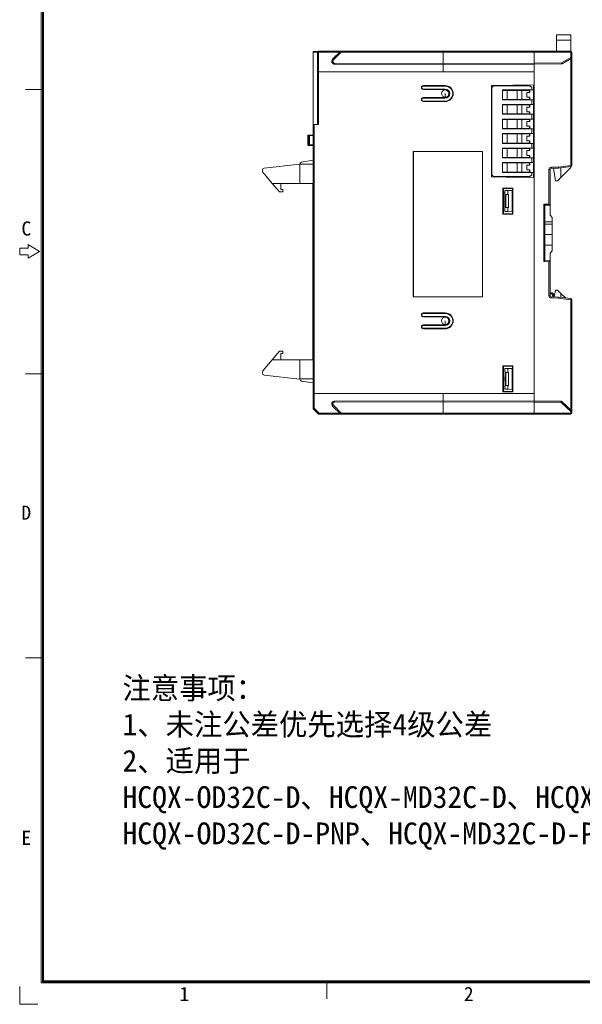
# Model space of a CAD drawing. Header units: millimetres. Extents: x 0 to 592, y -1 to 415.
# Tile 1 of 10: x 0 to 155, y 0 to 271. Entities that reach past the tile are written whole.
import ezdxf
from ezdxf.enums import TextEntityAlignment as Align

# ---------------------------------------------------------------- set-up
doc = ezdxf.new("R2010")
doc.units = ezdxf.units.MM
doc.header["$MEASUREMENT"] = 0
doc.layers.add('Layer0000', color=7, linetype='Continuous', lineweight=20)
doc.layers.add('细实线层', color=7, linetype='Continuous', lineweight=18)
doc.styles.add('鸿蒙CAD', font='txt')

# ---------------------------------------------------------------- blocks, each defined once
blk = doc.blocks.new('plastic_A2.2')
at = {"layer": '细实线层'}
for p, q in [((-658.13, -99.25), (-658.13, 303.69)), ((-657.81, -98.94), (-657.81, 303.38)), ((-657.5, -98.62), (-657.5, 303.06)), ((-657.81, 146.83), (-662.51, 146.83)), ((-664.08, 103.16), (-664.08, 101.28)), ((-661.73, 103.16), (-664.08, 103.16)), ((-661.73, 104.1), (-661.73, 103.16)), ((-658.6, 102.22), (-661.73, 104.1)), ((-664.08, 101.28), (-661.73, 101.28)), ((-661.73, 100.34), (-658.6, 102.22)), ((-661.73, 101.28), (-661.73, 100.34)), ((-657.81, 68.56), (-662.51, 68.56)), ((-657.81, -9.71), (-662.51, -9.71)), ((-664.01, -105.13), (-664.01, -100.23)), ((-78.3, -99.25), (-658.13, -99.25)), ((-78.61, -98.94), (-657.81, -98.94)), ((-78.92, -98.62), (-657.5, -98.62)), ((-579.54, -98.94), (-579.54, -103.63)), ((-664.01, -105.13), (-659.11, -105.13))]:
    blk.add_line(p, q, dxfattribs=at)
at = {"layer": '细实线层', "style": '鸿蒙CAD'}
for s, p in [('C', (-663.59, 106.6)), ('D', (-663.59, 28.33)), ('E', (-663.59, -61.21)), ('1', (-620.1, -104.22)), ('2', (-541.83, -104.22))]:
    blk.add_text(s, height=3.91, dxfattribs=at).set_placement(p)
for tag, p in [('V1.0', (-655.41, 276.81)), ('XXXN', (-230.33, -93.29))]:
    blk.add_attdef(tag, p, '', height=3.46, dxfattribs=at)
for tag, height, p in [('XXXE', 3.46, (-227.93, -62.72)), ('XXXC', 3.46, (-182.18, -62.72)), ('XXXA', 3.46, (-111.87, -62.72)), ('XXXG', 3.46, (-286.79, -72.42)), ('mm', 3.46, (-227.93, -72.42)), ('XXXD', 3.46, (-182.18, -72.42)), ('XXXB', 3.46, (-111.87, -72.42)), ('XXXK', 3, (-264.28, -73.84)), ('XXXM', 3.46, (-282.12, -95.8))]:
    blk.add_attdef(tag, text='', height=height, dxfattribs=at).set_placement(p, align=Align.CENTER)
blk.add_attdef('XXXJ', text='', height=3.46, dxfattribs=at).set_placement((-279.09, -80.7), align=Align.MIDDLE_RIGHT)

msp = doc.modelspace()

# ---------------------------------------------------------------- linework, layer by layer
at = {"layer": 'Layer0000'}
for p, q in [((147.677, 267.088), (151.577, 267.088)), ((147.677, 265.588), (147.677, 267.088)), ((151.577, 265.588), (151.577, 267.088)), ((147.677, 265.588), (151.577, 265.588)), ((147.677, 262.588), (147.677, 265.588)), ((151.577, 262.588), (151.577, 265.588)), ((80.677, 262.288), (80.677, 262.488)), ((80.677, 262.488), (81.877, 262.488)), ((80.677, 242.388), (80.677, 262.288)), ((81.877, 262.288), (80.677, 262.288)), ((81.877, 262.488), (81.877, 262.288)), ((81.877, 242.388), (81.877, 262.288)), ((82.177, 262.588), (88.402, 262.588)), ((82.177, 262.288), (82.177, 262.588)), ((82.177, 256.888), (82.177, 262.288)), ((87.977, 262.288), (82.177, 262.288)), ((88.189, 262.5), (86.047, 260.358)), ((86.258, 260.146), (86.047, 260.358)), ((88.401, 262.288), (86.258, 260.146)), ((116.477, 262.288), (88.401, 262.288)), ((88.402, 262.588), (116.477, 262.588)), ((116.477, 262.588), (141.477, 262.588)), ((116.477, 262.288), (116.477, 262.588)), ((116.477, 259.188), (116.477, 262.288)), ((116.477, 262.288), (141.477, 262.288)), ((141.477, 262.588), (141.475, 262.588)), ((141.477, 262.588), (141.475, 262.588)), ((141.477, 262.588), (151.577, 262.588)), ((141.477, 262.288), (141.477, 262.588)), ((141.477, 262.588), (141.477, 262.288)), ((141.477, 262.288), (141.477, 259.275)), ((141.477, 262.288), (141.477, 259.275)), ((151.58, 262.288), (141.477, 262.288)), ((149.054, 259.342), (151.58, 260.849)), ((151.731, 260.591), (149.205, 259.084)), ((151.58, 262.288), (151.877, 262.288)), ((151.58, 260.849), (151.58, 262.288)), ((151.58, 260.849), (151.877, 260.849)), ((151.58, 260.501), (151.58, 231.053)), ((151.877, 262.288), (151.877, 260.849)), ((151.877, 260.849), (151.877, 231.053)), ((86.61, 259.292), (116.477, 259.188)), ((116.477, 258.888), (86.61, 258.992)), ((116.477, 259.188), (141.477, 259.275)), ((116.477, 258.888), (116.477, 259.188)), ((116.477, 258.888), (141.477, 258.975)), ((116.477, 256.888), (116.477, 258.888)), ((141.477, 258.975), (141.474, 258.975)), ((141.477, 259.275), (149.054, 259.342)), ((141.477, 258.975), (141.477, 259.275)), ((141.477, 259.275), (141.477, 258.975)), ((149.054, 259.042), (141.477, 258.975)), ((141.477, 258.975), (141.477, 166.201)), ((82.177, 256.888), (141.477, 256.888)), ((82.177, 242.388), (82.177, 256.888)), ((141.477, 256.888), (141.477, 253.328)), ((117.027, 253.096), (111.03, 253.096)), ((111.03, 253.096), (111.03, 252.945)), ((111.03, 252.945), (117.027, 252.947)), ((117.027, 252.947), (117.027, 253.096)), ((141.477, 253.328), (129.743, 253.123)), ((129.743, 253.123), (129.743, 227.923)), ((130.343, 253.023), (129.843, 252.523)), ((129.843, 252.523), (129.843, 228.523)), ((140.343, 253.023), (130.343, 253.023)), ((140.843, 252.523), (140.343, 253.023)), ((140.843, 251.873), (140.843, 252.523)), ((141.343, 251.873), (141.343, 253.326)), ((117.027, 252.129), (111.027, 252.131)), ((111.027, 252.131), (111.027, 251.981)), ((111.027, 251.981), (117.027, 251.981)), ((117.027, 249.796), (111.03, 249.796)), ((111.03, 249.796), (111.03, 249.645)), ((111.03, 249.645), (117.027, 249.647)), ((117.027, 251.981), (117.027, 252.129)), ((117.027, 249.888), (117.027, 250.888)), ((117.027, 249.647), (117.027, 249.796)), ((140.843, 251.873), (132.843, 251.873)), ((132.843, 249.173), (132.843, 251.873)), ((132.843, 251.773), (134.085, 251.773)), ((134.085, 251.773), (136.791, 251.773)), ((134.085, 249.273), (134.085, 251.773)), ((134.843, 251.873), (134.843, 251.773)), ((134.859, 251.773), (134.859, 251.873)), ((136.791, 251.773), (138.148, 251.773)), ((136.791, 249.273), (136.791, 251.773)), ((138.148, 251.773), (140.265, 251.773)), ((138.148, 249.273), (138.148, 251.773)), ((138.543, 251.773), (138.543, 251.873)), ((138.843, 251.873), (138.843, 251.773)), ((139.02, 251.873), (139.02, 251.773)), ((139.507, 249.873), (139.507, 251.173)), ((139.507, 251.173), (140.265, 251.173)), ((140.265, 249.873), (139.507, 249.873)), ((139.72, 251.873), (139.72, 251.773)), ((140.265, 251.773), (140.32, 251.773)), ((140.265, 251.173), (140.265, 251.773)), ((140.32, 251.173), (140.265, 251.173)), ((140.265, 249.873), (140.32, 249.873)), ((140.265, 249.273), (140.265, 249.873)), ((140.32, 251.773), (140.32, 251.173)), ((140.32, 249.873), (140.32, 249.273)), ((140.843, 251.873), (141.343, 251.873)), ((141.343, 249.173), (141.343, 251.873)), ((141.477, 251.273), (141.343, 251.273)), ((141.343, 249.773), (141.477, 249.773)), ((117.027, 248.829), (111.027, 248.831)), ((111.027, 248.831), (111.027, 248.681)), ((111.027, 248.681), (117.027, 248.681)), ((117.027, 248.681), (117.027, 248.829)), ((132.843, 249.273), (134.085, 249.273)), ((140.843, 249.173), (132.843, 249.173)), ((132.843, 245.173), (132.843, 247.873)), ((132.843, 247.873), (140.843, 247.873)), ((132.843, 247.773), (134.085, 247.773)), ((136.791, 249.273), (134.085, 249.273)), ((134.085, 247.773), (136.791, 247.773)), ((134.085, 245.273), (134.085, 247.773)), ((134.843, 249.273), (134.843, 249.173)), ((134.843, 247.873), (134.843, 247.773)), ((134.859, 249.273), (134.859, 249.173)), ((134.859, 247.773), (134.859, 247.873)), ((137.358, 249.273), (136.791, 249.273)), ((136.791, 247.773), (138.148, 247.773)), ((136.791, 245.273), (136.791, 247.773)), ((138.148, 249.273), (137.358, 249.273)), ((140.265, 249.273), (138.148, 249.273)), ((138.148, 247.773), (140.265, 247.773)), ((138.148, 245.273), (138.148, 247.773)), ((138.543, 249.173), (138.543, 249.273)), ((138.543, 247.773), (138.543, 247.873)), ((139.02, 249.173), (139.02, 249.273)), ((139.02, 247.873), (139.02, 247.773)), ((139.507, 245.873), (139.507, 247.173)), ((139.507, 247.173), (140.265, 247.173)), ((139.72, 249.173), (139.72, 249.273)), ((139.72, 247.873), (139.72, 247.773)), ((139.843, 249.173), (139.843, 249.273)), ((139.843, 247.773), (139.843, 247.873)), ((140.32, 249.273), (140.265, 249.273)), ((140.265, 247.773), (140.32, 247.773)), ((140.265, 247.173), (140.265, 247.773)), ((140.32, 247.173), (140.265, 247.173)), ((140.32, 247.773), (140.32, 247.173)), ((140.843, 247.873), (140.843, 249.173)), ((140.843, 249.173), (141.343, 249.173)), ((141.343, 247.873), (140.843, 247.873)), ((141.343, 249.173), (141.343, 247.873)), ((141.343, 245.173), (141.343, 247.873)), ((141.477, 247.273), (141.343, 247.273)), ((132.843, 245.273), (134.085, 245.273)), ((140.843, 245.173), (132.843, 245.173)), ((136.791, 245.273), (134.085, 245.273)), ((134.843, 245.273), (134.843, 245.173)), ((134.859, 245.273), (134.859, 245.173)), ((137.358, 245.273), (136.791, 245.273)), ((138.148, 245.273), (137.358, 245.273)), ((140.265, 245.273), (138.148, 245.273)), ((138.543, 245.173), (138.543, 245.273)), ((139.02, 245.173), (139.02, 245.273)), ((140.265, 245.873), (139.507, 245.873)), ((139.72, 245.173), (139.72, 245.273)), ((139.843, 245.173), (139.843, 245.273)), ((140.265, 245.873), (140.32, 245.873)), ((140.265, 245.273), (140.265, 245.873)), ((140.32, 245.273), (140.265, 245.273)), ((140.32, 245.873), (140.32, 245.273)), ((140.843, 243.873), (140.843, 245.173)), ((141.343, 245.173), (140.843, 245.173)), ((141.343, 245.773), (141.477, 245.773)), ((141.343, 243.873), (141.343, 245.173)), ((81.877, 242.388), (80.677, 242.388)), ((80.677, 242.362), (80.677, 242.367)), ((80.677, 242.362), (80.977, 242.367)), ((80.677, 242.362), (80.677, 168.288)), ((80.977, 242.367), (82.177, 242.388)), ((80.977, 168.288), (80.977, 242.367)), ((132.843, 241.173), (132.843, 243.873)), ((132.843, 243.873), (140.843, 243.873)), ((132.843, 243.773), (134.085, 243.773)), ((134.085, 243.773), (136.791, 243.773)), ((134.085, 241.273), (134.085, 243.773)), ((134.843, 243.873), (134.843, 243.773)), ((134.859, 243.773), (134.859, 243.873)), ((136.791, 243.773), (138.148, 243.773)), ((136.791, 241.273), (136.791, 243.773)), ((138.148, 243.773), (140.265, 243.773)), ((138.148, 241.273), (138.148, 243.773)), ((138.543, 243.773), (138.543, 243.873)), ((139.02, 243.873), (139.02, 243.773)), ((139.507, 241.873), (139.507, 243.173)), ((139.507, 243.173), (140.265, 243.173)), ((140.265, 241.873), (139.507, 241.873)), ((139.72, 243.873), (139.72, 243.773)), ((139.843, 243.773), (139.843, 243.873)), ((140.265, 243.773), (140.32, 243.773)), ((140.265, 243.173), (140.265, 243.773)), ((140.32, 243.173), (140.265, 243.173)), ((140.265, 241.873), (140.32, 241.873)), ((140.265, 241.273), (140.265, 241.873)), ((140.32, 243.773), (140.32, 243.173)), ((140.32, 241.873), (140.32, 241.273)), ((141.343, 243.873), (140.843, 243.873)), ((141.343, 241.173), (141.343, 243.873)), ((141.477, 243.273), (141.343, 243.273)), ((141.343, 241.773), (141.477, 241.773)), ((79.206, 239.249), (79.206, 236.738)), ((79.206, 239.249), (79.207, 239.249)), ((79.207, 239.249), (79.498, 239.265)), ((79.207, 239.249), (79.207, 236.738)), ((79.347, 239.399), (79.629, 239.415)), ((79.498, 236.738), (79.498, 239.265)), ((79.498, 239.265), (79.638, 239.265)), ((79.629, 239.415), (80.677, 239.475)), ((79.638, 239.265), (79.651, 239.265)), ((79.651, 239.265), (80.677, 239.324)), ((79.651, 239.265), (79.651, 236.738)), ((132.843, 241.273), (134.085, 241.273)), ((140.843, 241.173), (132.843, 241.173)), ((132.843, 237.173), (132.843, 239.873)), ((132.843, 239.873), (140.843, 239.873)), ((132.843, 239.773), (134.085, 239.773)), ((136.791, 241.273), (134.085, 241.273)), ((134.085, 239.773), (136.791, 239.773)), ((134.085, 237.273), (134.085, 239.773)), ((134.843, 241.273), (134.843, 241.173)), ((134.843, 239.873), (134.843, 239.773)), ((134.859, 241.273), (134.859, 241.173)), ((134.859, 239.773), (134.859, 239.873)), ((137.358, 241.273), (136.791, 241.273)), ((136.791, 239.773), (138.148, 239.773)), ((136.791, 237.273), (136.791, 239.773)), ((138.148, 241.273), (137.358, 241.273)), ((140.265, 241.273), (138.148, 241.273)), ((138.148, 239.773), (140.265, 239.773)), ((138.148, 237.273), (138.148, 239.773)), ((138.543, 241.173), (138.543, 241.273)), ((138.543, 239.773), (138.543, 239.873)), ((139.02, 241.173), (139.02, 241.273)), ((139.02, 239.873), (139.02, 239.773)), ((139.507, 237.873), (139.507, 239.173)), ((139.507, 239.173), (140.265, 239.173)), ((139.72, 241.173), (139.72, 241.273)), ((139.72, 239.873), (139.72, 239.773)), ((139.843, 241.173), (139.843, 241.273)), ((139.843, 239.773), (139.843, 239.873)), ((140.32, 241.273), (140.265, 241.273)), ((140.265, 239.773), (140.32, 239.773)), ((140.265, 239.173), (140.265, 239.773)), ((140.32, 239.173), (140.265, 239.173)), ((140.32, 239.773), (140.32, 239.173)), ((140.843, 239.873), (140.843, 241.173)), ((140.843, 241.173), (141.343, 241.173)), ((141.343, 239.873), (140.843, 239.873)), ((141.343, 241.173), (141.343, 239.873)), ((141.343, 237.173), (141.343, 239.873)), ((141.477, 239.273), (141.343, 239.273)), ((79.207, 236.738), (79.206, 236.738)), ((79.498, 236.738), (79.207, 236.738)), ((79.638, 236.588), (79.356, 236.588)), ((79.638, 236.738), (79.498, 236.738)), ((79.651, 236.738), (79.638, 236.738)), ((79.638, 236.738), (79.638, 236.588)), ((80.677, 236.588), (79.638, 236.588)), ((80.677, 236.738), (79.651, 236.738)), ((132.843, 237.273), (134.085, 237.273)), ((140.843, 237.173), (132.843, 237.173)), ((136.791, 237.273), (134.085, 237.273)), ((134.843, 237.273), (134.843, 237.173)), ((134.859, 237.273), (134.859, 237.173)), ((137.358, 237.273), (136.791, 237.273)), ((138.148, 237.273), (137.358, 237.273)), ((140.265, 237.273), (138.148, 237.273)), ((138.543, 237.173), (138.543, 237.273)), ((139.02, 237.173), (139.02, 237.273)), ((140.265, 237.873), (139.507, 237.873)), ((139.72, 237.173), (139.72, 237.273)), ((139.843, 237.173), (139.843, 237.273)), ((140.265, 237.873), (140.32, 237.873)), ((140.265, 237.273), (140.265, 237.873)), ((140.32, 237.273), (140.265, 237.273)), ((140.32, 237.873), (140.32, 237.273)), ((140.843, 235.873), (140.843, 237.173)), ((140.843, 237.173), (141.343, 237.173)), ((141.343, 237.773), (141.477, 237.773)), ((141.343, 237.173), (141.343, 235.873)), ((108.251, 194.912), (108.251, 234.964)), ((108.251, 234.964), (127.304, 234.964)), ((108.251, 234.964), (108.277, 234.938)), ((127.277, 234.938), (108.277, 234.938)), ((108.277, 234.938), (108.277, 194.938)), ((127.304, 234.964), (127.277, 234.938)), ((127.277, 194.938), (127.277, 234.938)), ((127.304, 234.964), (127.304, 194.912)), ((132.843, 233.173), (132.843, 235.873)), ((132.843, 235.873), (140.843, 235.873)), ((132.843, 235.773), (134.085, 235.773)), ((132.843, 233.273), (134.085, 233.273)), ((134.085, 235.773), (136.791, 235.773)), ((134.085, 233.273), (134.085, 235.773)), ((136.791, 233.273), (134.085, 233.273)), ((134.843, 235.873), (134.843, 235.773)), ((134.843, 233.273), (134.843, 233.173)), ((134.859, 235.773), (134.859, 235.873)), ((134.859, 233.273), (134.859, 233.173)), ((136.791, 235.773), (138.148, 235.773)), ((136.791, 233.273), (136.791, 235.773)), ((137.358, 233.273), (136.791, 233.273)), ((138.148, 233.273), (137.358, 233.273)), ((138.148, 235.773), (140.265, 235.773)), ((138.148, 233.273), (138.148, 235.773)), ((140.265, 233.273), (138.148, 233.273)), ((138.543, 235.773), (138.543, 235.873)), ((138.543, 233.173), (138.543, 233.273)), ((139.02, 235.873), (139.02, 235.773)), ((139.02, 233.173), (139.02, 233.273)), ((139.507, 233.873), (139.507, 235.173)), ((139.507, 235.173), (140.265, 235.173)), ((140.265, 233.873), (139.507, 233.873)), ((139.72, 235.873), (139.72, 235.773)), ((139.72, 233.173), (139.72, 233.273)), ((139.843, 235.773), (139.843, 235.873)), ((139.843, 233.173), (139.843, 233.273)), ((140.265, 235.773), (140.32, 235.773)), ((140.265, 235.173), (140.265, 235.773)), ((140.32, 235.173), (140.265, 235.173)), ((140.265, 233.873), (140.32, 233.873)), ((140.265, 233.273), (140.265, 233.873)), ((140.32, 233.273), (140.265, 233.273)), ((140.32, 235.773), (140.32, 235.173)), ((140.32, 233.873), (140.32, 233.273)), ((141.343, 235.873), (140.843, 235.873)), ((141.343, 233.173), (141.343, 235.873)), ((141.477, 235.273), (141.343, 235.273)), ((141.343, 233.773), (141.477, 233.773)), ((77.056, 231.476), (67.2, 230.364)), ((77.056, 231.529), (77.056, 231.406)), ((77.056, 231.406), (80.677, 231.406)), ((77.056, 226.156), (77.056, 231.406)), ((77.477, 232.023), (80.677, 232.533)), ((140.843, 233.173), (132.843, 233.173)), ((132.843, 229.173), (132.843, 231.873)), ((132.843, 231.873), (140.843, 231.873)), ((132.843, 231.773), (134.085, 231.773)), ((134.085, 231.773), (136.791, 231.773)), ((134.085, 229.273), (134.085, 231.773)), ((134.843, 231.873), (134.843, 231.773)), ((134.859, 231.773), (134.859, 231.873)), ((136.791, 231.773), (138.148, 231.773)), ((136.791, 229.273), (136.791, 231.773)), ((138.148, 231.773), (140.265, 231.773)), ((138.148, 229.273), (138.148, 231.773)), ((138.543, 231.773), (138.543, 231.873)), ((139.02, 231.873), (139.02, 231.773)), ((139.507, 229.873), (139.507, 231.173)), ((139.507, 231.173), (140.265, 231.173)), ((139.72, 231.873), (139.72, 231.773)), ((139.843, 231.773), (139.843, 231.873)), ((140.265, 231.773), (140.32, 231.773)), ((140.265, 231.173), (140.265, 231.773)), ((140.32, 231.173), (140.265, 231.173)), ((140.32, 231.773), (140.32, 231.173)), ((140.843, 231.873), (140.843, 233.173)), ((140.843, 233.173), (141.343, 233.173)), ((141.343, 231.873), (140.843, 231.873)), ((141.343, 233.173), (141.343, 231.873)), ((141.343, 229.173), (141.343, 231.873)), ((141.477, 231.273), (141.343, 231.273)), ((148.183, 230.628), (146.169, 230.593)), ((151.58, 231.053), (148.183, 230.628)), ((151.615, 230.755), (148.202, 230.329)), ((151.577, 230.488), (151.577, 230.751)), ((151.58, 231.053), (151.877, 231.053)), ((66.756, 229.867), (66.756, 229.569)), ((66.871, 229.25), (69.439, 226.156)), ((129.743, 227.923), (141.477, 227.718)), ((129.843, 228.523), (130.343, 228.023)), ((130.343, 228.023), (140.343, 228.023)), ((132.843, 229.273), (134.085, 229.273)), ((140.843, 229.173), (132.843, 229.173)), ((136.791, 229.273), (134.085, 229.273)), ((134.843, 229.273), (134.843, 229.173)), ((134.859, 229.273), (134.859, 229.173)), ((137.358, 229.273), (136.791, 229.273)), ((138.148, 229.273), (137.358, 229.273)), ((140.265, 229.273), (138.148, 229.273)), ((138.543, 229.173), (138.543, 229.273)), ((138.843, 229.273), (138.843, 229.173)), ((139.02, 229.173), (139.02, 229.273)), ((140.265, 229.873), (139.507, 229.873)), ((139.72, 229.173), (139.72, 229.273)), ((140.265, 229.873), (140.32, 229.873)), ((140.265, 229.273), (140.265, 229.873)), ((140.32, 229.273), (140.265, 229.273)), ((140.32, 229.873), (140.32, 229.273)), ((140.343, 228.023), (140.843, 228.523)), ((140.843, 228.523), (140.843, 229.173)), ((141.343, 229.173), (140.843, 229.173)), ((141.343, 229.773), (141.477, 229.773)), ((141.343, 227.721), (141.343, 229.173)), ((145.58, 229.993), (145.877, 229.993)), ((145.58, 229.993), (145.58, 220.425)), ((145.877, 229.993), (145.877, 220.13)), ((148.202, 230.329), (146.172, 230.293)), ((146.838, 230.305), (147.377, 226.888)), ((148.877, 227.788), (151.577, 230.488)), ((148.877, 227.788), (148.877, 230.413)), ((71.406, 223.786), (69.439, 226.156)), ((69.439, 226.156), (77.056, 226.156)), ((71.806, 224.436), (71.806, 226.156)), ((77.056, 226.156), (80.606, 226.156)), ((80.606, 219.016), (80.606, 226.156)), ((141.477, 227.718), (141.477, 168.288)), ((147.377, 226.888), (147.977, 226.888)), ((147.977, 226.888), (148.877, 227.788)), ((71.406, 223.786), (72.306, 223.786)), ((72.306, 224.436), (71.806, 224.436)), ((72.306, 223.786), (72.306, 224.436)), ((135.665, 224.876), (132.92, 224.876)), ((132.92, 224.876), (133.018, 224.777)), ((132.92, 224.876), (132.92, 217.701)), ((133.018, 224.777), (135.57, 224.781)), ((133.062, 217.799), (133.062, 224.777)), ((133.477, 223.523), (133.062, 223.523)), ((134.277, 224.213), (133.477, 224.206)), ((133.477, 224.206), (133.477, 218.37)), ((133.737, 223.101), (133.737, 219.475)), ((134.277, 223.092), (133.737, 223.101)), ((135.477, 224.224), (134.277, 224.213)), ((134.277, 224.213), (134.277, 223.092)), ((134.477, 223.088), (134.277, 223.092)), ((134.477, 219.488), (134.477, 223.088)), ((135.477, 224.224), (135.477, 218.353)), ((135.477, 224.224), (135.57, 224.224)), ((135.665, 224.876), (135.57, 224.781)), ((135.57, 224.781), (135.57, 217.795)), ((135.665, 217.701), (135.665, 224.876)), ((145.58, 220.425), (144.18, 220.4)), ((144.18, 220.4), (144.18, 204.593)), ((145.877, 220.13), (144.477, 220.106)), ((144.477, 204.888), (144.477, 220.106)), ((145.877, 220.13), (145.877, 217.388)), ((80.606, 217.716), (80.606, 219.016)), ((80.606, 219.016), (80.677, 219.016)), ((80.606, 217.716), (80.677, 217.716)), ((80.606, 202.516), (80.606, 217.716)), ((133.018, 217.799), (132.92, 217.701)), ((132.92, 217.701), (135.665, 217.701)), ((135.57, 217.795), (133.018, 217.799)), ((133.477, 218.37), (134.277, 218.363)), ((133.737, 219.475), (134.277, 219.485)), ((134.277, 219.485), (134.477, 219.488)), ((134.277, 219.485), (134.277, 218.363)), ((134.277, 218.363), (135.477, 218.353)), ((135.57, 218.352), (135.477, 218.353)), ((135.665, 217.701), (135.57, 217.795)), ((146.477, 216.788), (145.877, 217.388)), ((144.477, 215.545), (146.477, 215.545)), ((146.477, 214.911), (144.477, 214.911)), ((146.477, 215.545), (146.477, 216.788)), ((146.477, 215.545), (146.477, 214.911)), ((146.477, 214.911), (146.477, 212.911)), ((144.477, 212.062), (146.477, 212.062)), ((146.477, 212.911), (146.477, 212.062)), ((146.477, 212.062), (146.477, 209.09)), ((144.477, 209.09), (146.477, 209.09)), ((146.477, 209.09), (146.477, 207.538)), ((145.877, 206.938), (146.477, 207.538)), ((145.877, 204.864), (145.877, 206.938)), ((145.58, 204.569), (144.18, 204.593)), ((144.477, 204.888), (145.877, 204.864)), ((145.58, 204.569), (145.58, 195.183)), ((145.877, 204.864), (145.877, 195.183)), ((80.606, 201.216), (80.606, 202.516)), ((80.606, 202.516), (80.677, 202.516)), ((80.606, 186.016), (80.606, 201.216)), ((80.606, 201.216), (80.677, 201.216)), ((145.877, 195.863), (146.054, 195.674)), ((146.054, 195.674), (145.877, 195.509)), ((146.556, 195.496), (146.853, 195.538)), ((146.556, 195.496), (146.643, 194.875)), ((146.947, 194.87), (146.853, 195.538)), ((147.377, 196.738), (147.047, 194.868)), ((147.977, 196.738), (147.377, 196.738)), ((148.877, 195.838), (147.977, 196.738)), ((148.877, 194.763), (148.877, 195.838)), ((148.877, 195.838), (150.106, 194.61)), ((108.277, 194.938), (108.251, 194.912)), ((127.304, 194.912), (108.251, 194.912)), ((108.277, 194.938), (127.277, 194.938)), ((127.304, 194.912), (127.277, 194.938)), ((145.877, 195.183), (145.58, 195.183)), ((146.169, 194.583), (148.183, 194.548)), ((146.172, 194.883), (148.202, 194.848)), ((148.183, 194.548), (151.58, 194.123)), ((148.202, 194.848), (151.615, 194.421)), ((151.58, 194.123), (151.877, 194.123)), ((151.58, 163.766), (151.58, 194.123)), ((151.877, 163.358), (151.877, 194.123)), ((117.027, 190.496), (111.03, 190.496)), ((111.03, 190.496), (111.03, 190.347)), ((111.03, 190.347), (117.027, 190.349)), ((117.027, 190.349), (117.027, 190.496)), ((117.027, 189.528), (111.027, 189.53)), ((111.027, 189.53), (111.027, 189.381)), ((111.027, 189.381), (117.027, 189.381)), ((117.027, 187.196), (111.03, 187.196)), ((111.03, 187.196), (111.03, 187.047)), ((117.027, 189.381), (117.027, 189.528)), ((117.027, 187.288), (117.027, 188.288)), ((117.027, 187.049), (117.027, 187.196)), ((80.677, 186.016), (80.606, 186.016)), ((80.606, 186.016), (80.606, 184.716)), ((80.606, 184.716), (80.677, 184.716)), ((80.606, 177.576), (80.606, 184.716)), ((117.027, 186.228), (111.027, 186.23)), ((111.027, 186.23), (111.027, 186.081)), ((111.027, 186.081), (117.027, 186.081)), ((111.03, 187.047), (117.027, 187.049)), ((117.027, 186.081), (117.027, 186.228)), ((71.406, 179.946), (69.439, 177.576)), ((72.306, 179.946), (71.406, 179.946)), ((71.806, 177.576), (71.806, 179.296)), ((71.806, 179.296), (72.306, 179.296)), ((72.306, 179.296), (72.306, 179.946)), ((66.871, 174.482), (69.439, 177.576)), ((77.056, 177.576), (69.439, 177.576)), ((77.056, 172.326), (77.056, 177.576)), ((80.606, 177.576), (77.056, 177.576)), ((66.756, 174.162), (66.756, 173.865)), ((135.665, 175.876), (132.92, 175.876)), ((132.92, 175.876), (133.018, 175.777)), ((132.92, 175.876), (132.92, 168.701)), ((133.018, 175.777), (135.57, 175.781)), ((133.062, 168.799), (133.062, 175.777)), ((133.477, 175.142), (134.277, 175.149)), ((133.477, 174.295), (133.477, 175.142)), ((133.502, 172.942), (133.502, 174.135)), ((134.277, 174.092), (133.737, 174.101)), ((133.737, 174.101), (133.737, 170.475)), ((134.277, 175.149), (135.477, 175.159)), ((134.277, 175.149), (134.277, 174.092)), ((134.477, 174.088), (134.277, 174.092)), ((134.477, 170.488), (134.477, 174.088)), ((135.477, 175.159), (135.57, 175.16)), ((135.477, 169.417), (135.477, 175.159)), ((135.665, 175.876), (135.57, 175.781)), ((135.57, 175.781), (135.57, 168.795)), ((135.665, 168.701), (135.665, 175.876)), ((67.2, 173.368), (77.056, 172.255)), ((80.677, 172.326), (77.056, 172.326)), ((77.056, 172.326), (77.056, 172.202)), ((80.677, 171.198), (77.477, 171.709)), ((133.477, 171.795), (133.477, 172.781)), ((133.502, 170.442), (133.502, 171.635)), ((80.977, 168.288), (80.677, 168.288)), ((80.677, 164.212), (80.677, 168.288)), ((80.976, 168.288), (80.976, 164.212)), ((141.477, 168.288), (80.977, 168.288)), ((116.477, 166.288), (116.477, 168.288)), ((133.018, 168.799), (132.92, 168.701)), ((132.92, 168.701), (135.665, 168.701)), ((135.57, 168.795), (133.018, 168.799)), ((133.477, 169.435), (133.477, 170.281)), ((134.277, 169.428), (133.477, 169.435)), ((133.737, 170.475), (134.277, 170.485)), ((134.277, 170.485), (134.477, 170.488)), ((134.277, 170.485), (134.277, 169.428)), ((135.477, 169.417), (134.277, 169.428)), ((135.57, 169.417), (135.477, 169.417)), ((135.57, 168.795), (135.665, 168.701)), ((86.61, 166.184), (116.477, 166.288)), ((116.477, 165.988), (86.61, 165.884)), ((116.477, 166.288), (141.477, 166.201)), ((116.477, 165.988), (116.477, 166.288)), ((141.477, 165.901), (116.477, 165.988)), ((116.477, 165.988), (116.477, 162.888)), ((141.477, 166.201), (148.925, 166.136)), ((141.477, 165.901), (141.477, 166.201)), ((141.477, 166.201), (141.477, 165.901)), ((141.477, 165.901), (141.477, 162.888)), ((141.477, 165.901), (141.477, 162.888)), ((148.925, 165.836), (141.477, 165.901)), ((151.58, 163.358), (148.925, 165.836)), ((149.127, 166.055), (151.782, 163.577)), ((80.677, 164.212), (80.976, 164.212)), ((80.976, 164.212), (80.765, 164)), ((82.089, 162.676), (80.765, 164)), ((80.976, 164.212), (82.301, 162.888)), ((82.301, 162.888), (82.089, 162.676)), ((82.301, 162.888), (87.977, 162.888)), ((86.258, 165.03), (86.047, 164.818)), ((86.047, 164.818), (88.189, 162.676)), ((88.401, 162.888), (86.258, 165.03)), ((88.401, 162.888), (88.189, 162.676)), ((116.477, 162.888), (88.401, 162.888)), ((88.401, 162.888), (88.402, 162.588)), ((141.477, 162.888), (116.477, 162.888)), ((116.477, 162.588), (116.477, 162.888)), ((141.477, 162.588), (141.477, 162.888)), ((141.477, 162.888), (141.477, 162.588)), ((141.477, 162.888), (151.58, 162.888)), ((151.58, 162.888), (151.58, 163.358)), ((151.58, 163.358), (151.877, 163.358)), ((151.58, 162.888), (151.877, 162.888)), ((151.877, 163.358), (151.877, 162.888)), ((82.302, 162.588), (88.402, 162.588)), ((116.477, 162.588), (88.402, 162.588)), ((141.477, 162.588), (116.477, 162.588)), ((151.577, 162.588), (141.477, 162.588))]:
    msp.add_line(p, q, dxfattribs=at)
for centre, radius, start, end in [((86.613, 259.792), 0.8, 135, 269.8), ((88.402, 262.287), 0.301, 90.05964, 134.98093), ((109.776, 283.769), 30.305, 224.57526, 225.14134), ((109.99, 262.363), 21.589, 179.40216, 180.19873), ((151.577, 262.288), 0.3, 0, 90), ((142.984, 262.363), 8.597, 359.50017, 1.49979), ((143.074, 255.687), 9.949, 29.53183, 31.25182), ((151.577, 260.849), 0.3, 300.82312, 0), ((86.612, 259.792), 0.5, 135, 269.8), ((108.096, 259.142), 21.487, 179.60001, 180.39999), ((140.549, 254.18), 9.949, 29.53183, 31.25182), ((140.459, 259.192), 8.596, 359.0002, 0.9998), ((149.052, 259.342), 0.3, 270.5, 300.82312), ((111.028, 252.538), 0.557, 89.73483, 269.96525), ((111.028, 252.538), 0.407, 89.73218, 269.94438), ((117.027, 250.888), 2.207, 270, 90), ((117.028, 250.888), 2.059, 269.9825, 90.0175), ((111.028, 249.238), 0.557, 89.73482, 269.93654), ((111.028, 249.238), 0.407, 89.73218, 269.94258), ((117.027, 250.888), 1, 90, 270), ((117.027, 250.888), 1.241, 270.0175, 89.9825), ((117.027, 250.888), 1.093, 270, 90), ((117.027, 250.888), 1, 270, 90), ((79.356, 239.249), 0.15, 93.27127, 179.9646), ((79.356, 239.25), 0.149, 93.40741, 180.35741), ((79.643, 239.271), 0.145, 95.18037, 182.25876), ((79.206, 239.277), 0.445, 358.43653, 18.00076), ((79.356, 236.738), 0.15, 180.00001, 270), ((79.356, 236.738), 0.149, 179.76793, 269.76603), ((79.643, 236.734), 0.145, 178.04581, 268.02566), ((79.211, 236.701), 0.442, 345.20406, 4.83381), ((77.556, 231.529), 0.5, 99.05789, 180), ((146.18, 229.993), 0.6, 91.00798, 179.99202), ((137.576, 230.368), 8.596, 359.50031, 1.49973), ((140.313, 229.988), 7.897, 2.47507, 4.65377), ((143.005, 229.906), 8.651, 5.63589, 7.62083), ((151.577, 231.053), 0.3, 277.12502, 0), ((67.256, 229.867), 0.5, 96.44266, 179.99629), ((67.256, 229.569), 0.5, 180, 219.6908), ((146.187, 229.984), 0.31, 92.7346, 178.2654), ((127.291, 203.066), 24.202, 44.75434, 45.74566), ((128.691, 203.09), 24.202, 44.75434, 45.74566), ((127.291, 221.928), 24.202, 314.25434, 315.24566), ((128.691, 221.904), 24.202, 314.25434, 315.24566), ((146.259, 195.454), 0.6, 8, 129.44974), ((146.259, 195.454), 0.3, 8, 133), ((146.18, 195.183), 0.6, 180.00929, 268.99071), ((146.187, 195.192), 0.31, 181.7346, 267.2654), ((137.576, 194.808), 8.596, 358.50027, 0.49969), ((139.584, 195.234), 8.626, 355.43886, 357.43323), ((143.005, 195.271), 8.651, 352.37917, 354.36411), ((151.577, 194.123), 0.3, 0, 82.87498), ((111.028, 189.938), 0.557, 89.73483, 269.96525), ((111.028, 189.938), 0.409, 89.7325, 269.94436), ((117.027, 188.288), 2.207, 270, 90), ((117.028, 188.288), 2.06, 269.9825, 90.0175), ((111.028, 186.638), 0.557, 89.73482, 269.93654), ((117.027, 188.288), 1, 90, 270), ((117.027, 188.288), 1.24, 270.0175, 89.9825), ((117.027, 188.288), 1.093, 270, 90), ((117.027, 188.288), 1, 270, 90), ((111.028, 186.638), 0.409, 89.7325, 269.94221), ((67.256, 174.162), 0.5, 140.30918, 179.99998), ((67.256, 173.865), 0.5, 180.00371, 263.55734), ((132.99, 174.138), 0.512, 359.60585, 17.88819), ((77.556, 172.202), 0.5, 180, 260.94211), ((132.99, 172.938), 0.512, 342.11181, 0.39415), ((132.99, 171.638), 0.512, 359.60585, 17.88819), ((132.99, 170.438), 0.512, 342.11181, 0.39415), ((86.613, 165.384), 0.8, 90.2, 225), ((86.612, 165.384), 0.5, 90.2, 225), ((108.096, 166.034), 21.487, 179.60001, 180.39999), ((148.922, 165.836), 0.3, 46.97493, 89.5), ((140.33, 165.986), 8.596, 359.0002, 0.9998), ((140.449, 173.848), 11.663, 316.61011, 318.07517), ((80.977, 164.212), 0.3, 180, 225), ((103.787, 162.813), 21.487, 179.80001, 180.59999), ((151.577, 162.888), 0.3, 270, 0), ((142.984, 162.813), 8.597, 358.50021, 0.49983), ((143.104, 171.37), 11.663, 316.61011, 318.07517), ((151.577, 163.358), 0.3, 0, 46.97493), ((82.302, 162.888), 0.3, 225, 270), ((88.402, 162.889), 0.301, 225.09842, 269.97973)]:
    msp.add_arc(centre, radius, start, end, dxfattribs=at)

# ---------------------------------------------------------------- block references
at = {"layer": '细实线层'}
msp.add_blockref('plastic_A2.2', (664.009, 105.174), dxfattribs=at)

# ---------------------------------------------------------------- texts
at = {"insert": (28.209, 90.131), "char_height": 6, "attachment_point": 1}
msp.add_mtext_dynamic_manual_height_columns('注意事项：\\P1、未注公差优先选择4级公差\\P2、适用于\\PHCQX-OD32C-D、HCQX-MD32C-D、HCQX-ID32C-D、\\PHCQX-OD32C-D-PNP、HCQX-MD32C-D-PNP', width=293.4724, gutter_width=1, heights=[70.873], dxfattribs=at)

doc.saveas('drawing.dxf')
